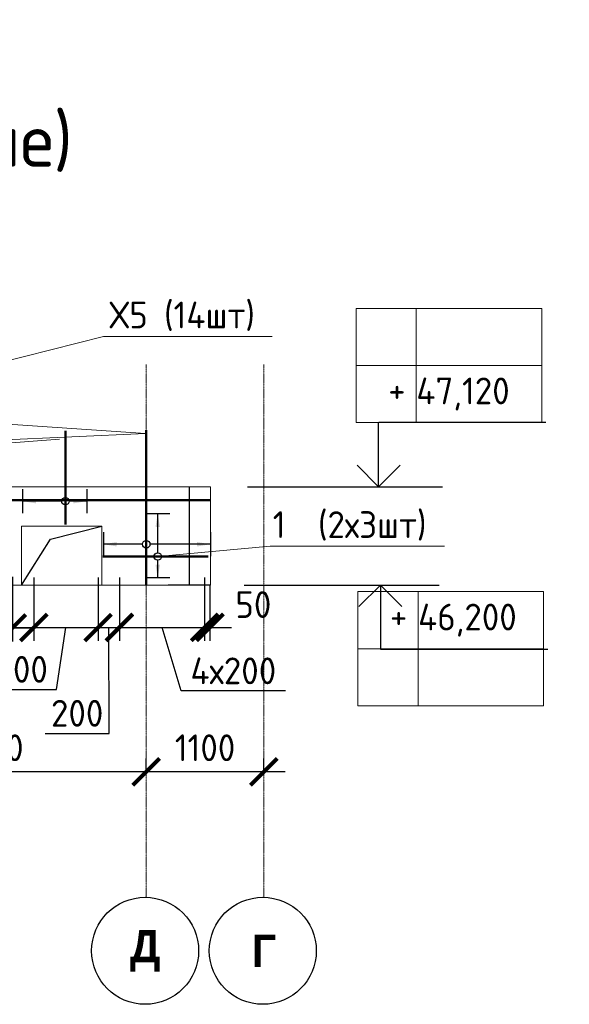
# Model space of a CAD drawing. Header units: millimetres. Extents: x 247266 to 730847, y -636031 to 10052.
# Tile 40 of 196: x 593900 to 599038, y -419845 to -410643. Entities that reach past the tile are written whole.
import ezdxf
from ezdxf import colors
from ezdxf.entities.mleader import LeaderData, LeaderLine
from ezdxf.math import Vec2, Vec3

# ---------------------------------------------------------------- set-up
doc = ezdxf.new("R2010")
doc.units = ezdxf.units.MM
doc.set_wipeout_variables(frame=1)
for name, pattern in [('______5', [1100, 800, -100, 100, -100]), ('________', [0]), ('HIDDEN2', [4.7625, 3.175, -1.5875]), ('осевая', [50.8, 31.75, -6.35, 6.35, -6.35])]:
    doc.linetypes.add(name, pattern=pattern)
for name, color, linetype, lineweight in [('RAZMER', 7, 'Continuous', 15), ('Standard', 7, 'Continuous', 25), ('АрмСтер', 7, 'Continuous', 50), ('АС-Таблицы', 7, 'Continuous', 20), ('Оси', 7, '______5', 18), ('отметки', 7, 'Continuous', 18), ('подоснова', 7, 'Continuous', 5)]:
    doc.layers.add(name, color=color, linetype=linetype, lineweight=lineweight)
doc.layers.add('РАЗМЕРЫ', color=7, linetype='Continuous')
doc.styles.add('Century Gothic', font='GOTHIC.TTF')
doc.styles.add('GOST-2.304_Type-B', font='GOST_Common.ttf')
doc.styles.add('ГОСТ', font='GOST_Common.ttf')
doc.dimstyles.new('СПДС', dxfattribs={"dimscale": 100, "dimtxt": 2.5, "dimasz": 2.5, "dimexe": 1.25, "dimexo": 0, "dimtad": 1, "dimdec": 0, "dimtxsty": 'GOST-2.304_Type-B', "dimblk": 'ARCHTICK', "dimcen": 2.5, "dimdle": 2, "dimadec": 0, "dimazin": 2, "dimtfac": 0.75, "dimtdec": 0, "dimtmove": 1, "dimatfit": 3, "dimfxl": 1, "dimtolj": 1, "dimarcsym": 1})

# ---------------------------------------------------------------- blocks, each defined once
blk = doc.blocks.new('_ArchTick')
at = {"color": 0, "linetype": 'ByBlock', "const_width": 0.15}
blk.add_lwpolyline([(-0.5, -0.5), (0.5, 0.5)], dxfattribs=at)
blk = doc.blocks.new('*D1585')
at = {"color": 0, "lineweight": -2}
for p, q in [((619417.9, -411032.3), (617467.9, -411032.3)), ((617667.9, -411032.3), (617667.9, -411157.3)), ((619217.9, -411032.3), (619217.9, -411157.3))]:
    blk.add_line(p, q, dxfattribs=at)
at = {"layer": 'DEFPOINTS', "color": 0, "ltscale": 100}
for p in [(617667.9, -411032.3), (617667.9, -411032.3), (619217.9, -411032.3)]:
    blk.add_point(p, dxfattribs=at)
at = {"color": 0, "lineweight": -2, "ltscale": 100, "xscale": 250, "yscale": 250, "zscale": 250, "rotation": 180}
blk.add_blockref('_ArchTick', (617667.9, -411032.3), dxfattribs=at)
at = {"color": 0, "lineweight": -2, "ltscale": 100, "xscale": 250, "yscale": 250, "zscale": 250}
blk.add_blockref('_ArchTick', (619217.9, -411032.3), dxfattribs=at)
at = {"color": 0, "lineweight": 0, "ltscale": 100, "insert": (618442.9, -410807.2), "char_height": 250, "width": 83333.333, "attachment_point": 5, "style": 'GOST-2.304_Type-B'}
blk.add_mtext('\\A1;1550', dxfattribs=at)
blk = doc.blocks.new('*D1586')
at = {"color": 0, "lineweight": -2}
for p, q in [((617867.9, -411032.3), (611767.9, -411032.3)), ((611967.9, -411032.3), (611967.9, -411157.3)), ((617667.9, -411032.3), (617667.9, -411157.3))]:
    blk.add_line(p, q, dxfattribs=at)
at = {"layer": 'DEFPOINTS', "color": 0, "ltscale": 100}
for p in [(611967.9, -411032.3), (611967.9, -411032.3), (617667.9, -411032.3)]:
    blk.add_point(p, dxfattribs=at)
at = {"color": 0, "lineweight": -2, "ltscale": 100, "xscale": 250, "yscale": 250, "zscale": 250, "rotation": 180}
blk.add_blockref('_ArchTick', (611967.9, -411032.3), dxfattribs=at)
at = {"color": 0, "lineweight": -2, "ltscale": 100, "xscale": 250, "yscale": 250, "zscale": 250}
blk.add_blockref('_ArchTick', (617667.9, -411032.3), dxfattribs=at)
at = {"color": 0, "lineweight": 0, "ltscale": 100, "insert": (614843, -410806.9), "char_height": 250, "width": 83333.333, "attachment_point": 5, "style": 'GOST-2.304_Type-B'}
blk.add_mtext('\\A1;5700', dxfattribs=at)
blk = doc.blocks.new('NSY101')
at = {"color": 0, "linetype": 'ByBlock', "lineweight": -2}
blk.add_circle((0, 0), 50, dxfattribs=at)
blk = doc.blocks.new('*D3116')
at = {"color": 0, "lineweight": -2}
for p, q in [((595082.8, -417672.3), (595082.8, -417547.3)), ((596182.8, -417672.3), (596182.8, -417547.3)), ((596382.8, -417672.3), (594882.8, -417672.3))]:
    blk.add_line(p, q, dxfattribs=at)
at = {"layer": 'DEFPOINTS', "color": 0, "ltscale": 100}
for p in [(595082.8, -417672.3), (595082.8, -417672.3), (596182.8, -417672.3)]:
    blk.add_point(p, dxfattribs=at)
at = {"color": 0, "lineweight": -2, "ltscale": 100, "xscale": 250, "yscale": 250, "zscale": 250, "rotation": 180}
blk.add_blockref('_ArchTick', (595082.8, -417672.3), dxfattribs=at)
at = {"color": 0, "lineweight": -2, "ltscale": 100, "xscale": 250, "yscale": 250, "zscale": 250}
blk.add_blockref('_ArchTick', (596182.8, -417672.3), dxfattribs=at)
at = {"color": 0, "lineweight": 0, "ltscale": 100, "insert": (595632.8, -417447.2), "char_height": 250, "width": 83333.333, "attachment_point": 5, "style": 'GOST-2.304_Type-B'}
blk.add_mtext('\\A1;1100', dxfattribs=at)
blk = doc.blocks.new('*D3117')
at = {"color": 0, "lineweight": -2}
for p, q in [((592082.8, -417672.3), (592082.8, -417547.3)), ((595082.8, -417672.3), (595082.8, -417547.3)), ((595282.8, -417672.3), (591882.8, -417672.3))]:
    blk.add_line(p, q, dxfattribs=at)
at = {"layer": 'DEFPOINTS', "color": 0, "ltscale": 100}
for p in [(592082.8, -417672.3), (592082.8, -417672.3), (595082.8, -417672.3)]:
    blk.add_point(p, dxfattribs=at)
at = {"color": 0, "lineweight": -2, "ltscale": 100, "xscale": 250, "yscale": 250, "zscale": 250, "rotation": 180}
blk.add_blockref('_ArchTick', (592082.8, -417672.3), dxfattribs=at)
at = {"color": 0, "lineweight": -2, "ltscale": 100, "xscale": 250, "yscale": 250, "zscale": 250}
blk.add_blockref('_ArchTick', (595082.8, -417672.3), dxfattribs=at)
at = {"color": 0, "lineweight": 0, "ltscale": 100, "insert": (593607.9, -417447.2), "char_height": 250, "width": 83333.333, "attachment_point": 5, "style": 'GOST-2.304_Type-B'}
blk.add_mtext('\\A1;3000', dxfattribs=at)
blk = doc.blocks.new('*D3118')
at = {"color": 0, "lineweight": -2}
for p, q in [((588982.8, -418095.8), (588982.8, -417547.3)), ((592082.8, -417672.3), (592082.8, -417547.3)), ((592282.8, -417672.3), (588782.8, -417672.3))]:
    blk.add_line(p, q, dxfattribs=at)
at = {"layer": 'DEFPOINTS', "color": 0, "ltscale": 100}
for p in [(588982.8, -417672.3), (592082.8, -417672.3), (588982.8, -418095.8)]:
    blk.add_point(p, dxfattribs=at)
at = {"color": 0, "lineweight": -2, "ltscale": 100, "xscale": 250, "yscale": 250, "zscale": 250, "rotation": 180}
blk.add_blockref('_ArchTick', (588982.8, -417672.3), dxfattribs=at)
at = {"color": 0, "lineweight": -2, "ltscale": 100, "xscale": 250, "yscale": 250, "zscale": 250}
blk.add_blockref('_ArchTick', (592082.8, -417672.3), dxfattribs=at)
at = {"color": 0, "lineweight": 0, "ltscale": 100, "insert": (590532.8, -417447.2), "char_height": 250, "width": 83333.333, "attachment_point": 5, "style": 'GOST-2.304_Type-B'}
blk.add_mtext('\\A1;3100', dxfattribs=at)
blk = doc.blocks.new('*T3119')
at = {"layer": 'DEFPOINTS', "color": 8, "linetype": 'ByBlock', "lineweight": 0}
for p, q in [((0, 1066.7), (1734.3, 1066.7)), ((0, 0), (0, 1066.7)), ((561.2, 0), (561.2, 1066.7)), ((1734.3, 0), (1734.3, 1066.7)), ((0, 533.3), (1734.3, 533.3)), ((0, 0), (1734.3, 0))]:
    blk.add_line(p, q, dxfattribs=at)
at = {"layer": 'АС-Таблицы', "color": 0, "char_height": 250, "style": 'ГОСТ'}
for s, insert, width, attachment_point in [('+', (461.2, 966.7), 361.223, 3), ('46,200', (561.2, 800), 1173.087, 4)]:
    blk.add_mtext(s, dxfattribs=dict(at, insert=insert, width=width, attachment_point=attachment_point))
blk = doc.blocks.new('*T3120')
at = {"layer": 'DEFPOINTS', "color": 8, "linetype": 'ByBlock', "lineweight": 0}
for p, q in [((0, 0), (1734.3, 0)), ((0, 0), (0, -1066.7)), ((561.2, 0), (561.2, -1066.7)), ((1734.3, 0), (1734.3, -1066.7)), ((0, -533.3), (1734.3, -533.3)), ((0, -1066.7), (1734.3, -1066.7))]:
    blk.add_line(p, q, dxfattribs=at)
at = {"layer": 'АС-Таблицы', "color": 0, "char_height": 250, "style": 'ГОСТ'}
for s, insert, width, attachment_point in [('47,120', (561.2, -800), 1173.087, 4), ('+', (461.2, -633.3), 361.223, 3)]:
    blk.add_mtext(s, dxfattribs=dict(at, insert=insert, width=width, attachment_point=attachment_point))
blk = doc.blocks.new('*D3129')
at = {"layer": 'DEFPOINTS', "color": 0, "ltscale": 100}
for p in [(593832.8, -415848.8), (592832.8, -415965.5), (593832.8, -416327.8)]:
    blk.add_point(p, dxfattribs=at)
at = {"layer": 'РАЗМЕРЫ', "color": 0, "lineweight": -2}
for p, q in [((593832.8, -415848.8), (593832.8, -416452.8)), ((592832.8, -415965.5), (592832.8, -416452.8)), ((592632.8, -416327.8), (594032.8, -416327.8))]:
    blk.add_line(p, q, dxfattribs=at)
at = {"layer": 'РАЗМЕРЫ', "color": 0, "lineweight": -2, "ltscale": 100, "xscale": 250, "yscale": 250, "zscale": 250, "rotation": 180}
blk.add_blockref('_ArchTick', (592832.8, -416327.8), dxfattribs=at)
at = {"layer": 'РАЗМЕРЫ', "color": 0, "lineweight": -2, "ltscale": 100, "xscale": 250, "yscale": 250, "zscale": 250}
blk.add_blockref('_ArchTick', (593832.8, -416327.8), dxfattribs=at)
at = {"layer": 'РАЗМЕРЫ', "color": 0, "lineweight": 0, "ltscale": 100, "insert": (593332.8, -416140.2), "char_height": 250, "attachment_point": 5, "style": 'GOST-2.304_Type-B'}
blk.add_mtext('\\A1;5х200', dxfattribs=at)
blk = doc.blocks.new('*D3134')
at = {"layer": 'DEFPOINTS', "color": 0, "ltscale": 100}
for p in [(594032.8, -415856.8), (594632.8, -415856.8), (594632.8, -416324)]:
    blk.add_point(p, dxfattribs=at)
at = {"layer": 'РАЗМЕРЫ', "color": 0, "lineweight": -2}
for p, q in [((594032.8, -415856.8), (594032.8, -416449)), ((594632.8, -415856.8), (594632.8, -416449)), ((593832.8, -416324), (594832.8, -416324)), ((594244, -416902), (594332.8, -416324)), ((593293.2, -416902), (594244, -416902))]:
    blk.add_line(p, q, dxfattribs=at)
at = {"layer": 'РАЗМЕРЫ', "color": 0, "lineweight": -2, "ltscale": 100, "xscale": 250, "yscale": 250, "zscale": 250, "rotation": 180}
blk.add_blockref('_ArchTick', (594032.8, -416324), dxfattribs=at)
at = {"layer": 'РАЗМЕРЫ', "color": 0, "lineweight": -2, "ltscale": 100, "xscale": 250, "yscale": 250, "zscale": 250}
blk.add_blockref('_ArchTick', (594632.8, -416324), dxfattribs=at)
at = {"layer": 'РАЗМЕРЫ', "color": 0, "lineweight": 0, "ltscale": 100, "insert": (593768.6, -416714.3), "char_height": 250, "attachment_point": 5, "style": 'GOST-2.304_Type-B'}
blk.add_mtext('\\A1;3х200', dxfattribs=at)
blk = doc.blocks.new('*D3130')
at = {"layer": 'DEFPOINTS', "color": 0, "ltscale": 100}
for p in [(594832.8, -415856.8), (594632.8, -415957.6), (594832.8, -416324)]:
    blk.add_point(p, dxfattribs=at)
at = {"layer": 'РАЗМЕРЫ', "color": 0, "lineweight": -2}
for p, q in [((594832.8, -415856.8), (594832.8, -416449)), ((594632.8, -415957.6), (594632.8, -416449)), ((594432.8, -416324), (595032.8, -416324)), ((594737.6, -417312.8), (594732.8, -416324)), ((594137.1, -417312.8), (594737.6, -417312.8))]:
    blk.add_line(p, q, dxfattribs=at)
at = {"layer": 'РАЗМЕРЫ', "color": 0, "lineweight": -2, "ltscale": 100, "xscale": 250, "yscale": 250, "zscale": 250, "rotation": 180}
blk.add_blockref('_ArchTick', (594632.8, -416324), dxfattribs=at)
at = {"layer": 'РАЗМЕРЫ', "color": 0, "lineweight": -2, "ltscale": 100, "xscale": 250, "yscale": 250, "zscale": 250}
blk.add_blockref('_ArchTick', (594832.8, -416324), dxfattribs=at)
at = {"layer": 'РАЗМЕРЫ', "color": 0, "lineweight": 0, "ltscale": 100, "insert": (594437.3, -417125.1), "char_height": 250, "attachment_point": 5, "style": 'GOST-2.304_Type-B'}
blk.add_mtext('\\A1;200', dxfattribs=at)
blk = doc.blocks.new('*D3131')
at = {"layer": 'DEFPOINTS', "color": 0, "ltscale": 100}
for p in [(595628.8, -415857.2), (594832.8, -415957.8), (595628.8, -416321.7)]:
    blk.add_point(p, dxfattribs=at)
at = {"layer": 'РАЗМЕРЫ', "color": 0, "lineweight": -2}
for p, q in [((595628.8, -415857.2), (595628.8, -416446.7)), ((594832.8, -415957.8), (594832.8, -416446.7)), ((594632.8, -416321.7), (595828.8, -416321.7)), ((595409, -416915.9), (595230.8, -416321.7)), ((596384.8, -416915.9), (595409, -416915.9))]:
    blk.add_line(p, q, dxfattribs=at)
at = {"layer": 'РАЗМЕРЫ', "color": 0, "lineweight": -2, "ltscale": 100, "xscale": 250, "yscale": 250, "zscale": 250, "rotation": 180}
blk.add_blockref('_ArchTick', (594832.8, -416321.7), dxfattribs=at)
at = {"layer": 'РАЗМЕРЫ', "color": 0, "lineweight": -2, "ltscale": 100, "xscale": 250, "yscale": 250, "zscale": 250}
blk.add_blockref('_ArchTick', (595628.8, -416321.7), dxfattribs=at)
at = {"layer": 'РАЗМЕРЫ', "color": 0, "lineweight": 0, "ltscale": 100, "insert": (595896.9, -416728.2), "char_height": 250, "attachment_point": 5, "style": 'GOST-2.304_Type-B'}
blk.add_mtext('\\A1;4х200', dxfattribs=at)
blk = doc.blocks.new('*D3132')
at = {"layer": 'DEFPOINTS', "color": 0, "ltscale": 100}
for p in [(595628.8, -416015.7), (595678.8, -415926.8), (595678.8, -416321.7)]:
    blk.add_point(p, dxfattribs=at)
at = {"layer": 'РАЗМЕРЫ', "color": 0, "lineweight": -2}
for p, q in [((595628.8, -416015.7), (595628.8, -416446.7)), ((595678.8, -415926.8), (595678.8, -416446.7)), ((595428.8, -416321.7), (595878.8, -416321.7))]:
    blk.add_line(p, q, dxfattribs=at)
at = {"layer": 'РАЗМЕРЫ', "color": 0, "lineweight": -2, "ltscale": 100, "xscale": 250, "yscale": 250, "zscale": 250}
blk.add_blockref('_ArchTick', (595628.8, -416321.7), dxfattribs=at)
at = {"layer": 'РАЗМЕРЫ', "color": 0, "lineweight": -2, "ltscale": 100, "xscale": 250, "yscale": 250, "zscale": 250, "rotation": 180}
blk.add_blockref('_ArchTick', (595678.8, -416321.7), dxfattribs=at)
at = {"layer": 'РАЗМЕРЫ', "color": 0, "lineweight": 0, "ltscale": 100, "insert": (596084.1, -416109), "char_height": 250, "attachment_point": 5, "style": 'GOST-2.304_Type-B'}
blk.add_mtext('\\A1;50', dxfattribs=at)
blk = doc.blocks.new('*U3106')
at = {"layer": 'РАЗМЕРЫ'}
for p, q in [((112.5, 400), (-112.5, 400)), ((112.5, -600), (-112.5, -600))]:
    blk.add_line(p, q, dxfattribs=at)
at = {"layer": 'РАЗМЕРЫ', "ltscale": 15}
blk.add_line((0, -600), (0, 400), dxfattribs=at)
at = {"layer": 'РАЗМЕРЫ'}
for points in [[(0, 400), (20.9, 274.8), (-20.9, 274.8)], [(0, -600), (20.9, -474.8), (-20.9, -474.8)]]:
    blk.add_solid(points, dxfattribs=at)
at = {"linetype": 'Continuous', "lineweight": 0}
blk.add_wipeout([(35, 0), (28.3, 20.6), (10.8, 33.3), (-10.8, 33.3), (-28.3, 20.6), (-35, 0), (-28.3, -20.6), (-10.8, -33.3), (10.8, -33.3), (28.3, -20.6)], dxfattribs=at)
at = {"color": 0, "linetype": 'ByBlock', "lineweight": -2, "ltscale": 100}
blk.add_line((-375.3, 0), (1064.7, 0), dxfattribs=at)
at = {"layer": 'РАЗМЕРЫ'}
blk.add_circle((0, 0), 35, dxfattribs=at)
blk = doc.blocks.new('*U3112')
at = {"layer": 'РАЗМЕРЫ'}
for p, q in [((112.5, 400), (-112.5, 400)), ((112.5, -200), (-112.5, -200))]:
    blk.add_line(p, q, dxfattribs=at)
at = {"layer": 'РАЗМЕРЫ', "ltscale": 15}
blk.add_line((0, -200), (0, 400), dxfattribs=at)
at = {"layer": 'РАЗМЕРЫ'}
for points in [[(0, 400), (20.9, 274.8), (-20.9, 274.8)], [(0, -200), (20.9, -74.8), (-20.9, -74.8)]]:
    blk.add_solid(points, dxfattribs=at)
at = {"linetype": 'Continuous', "lineweight": 0}
blk.add_wipeout([(35, 0), (28.3, 20.6), (10.8, 33.3), (-10.8, 33.3), (-28.3, 20.6), (-35, 0), (-28.3, -20.6), (-10.8, -33.3), (10.8, -33.3), (28.3, -20.6)], dxfattribs=at)
at = {"color": 0, "linetype": 'ByBlock', "lineweight": -2, "ltscale": 100}
blk.add_line((-218.9, 0), (656.1, 0), dxfattribs=at)
at = {"layer": 'РАЗМЕРЫ'}
blk.add_circle((0, 0), 35, dxfattribs=at)
blk = doc.blocks.new('*U3113')
at = {"layer": 'РАЗМЕРЫ'}
for p, q in [((112, 200), (-112, 200)), ((112, -200), (-112, -200))]:
    blk.add_line(p, q, dxfattribs=at)
at = {"layer": 'РАЗМЕРЫ', "ltscale": 15}
blk.add_line((0, -200), (0, 200), dxfattribs=at)
at = {"layer": 'РАЗМЕРЫ'}
for points in [[(0, 200), (21, 75), (-21, 75)], [(0, -200), (21, -75), (-21, -75)]]:
    blk.add_solid(points, dxfattribs=at)
at = {"linetype": 'Continuous', "lineweight": 0}
blk.add_wipeout([(35, 0), (28, 21), (11, 33), (-11, 33), (-28, 21), (-35, 0), (-28, -21), (-11, -33), (11, -33), (28, -21)], dxfattribs=at)
at = {"color": 0, "linetype": 'ByBlock', "lineweight": -2, "ltscale": 100}
blk.add_line((-3817, 0), (10083, 0), dxfattribs=at)
at = {"layer": 'РАЗМЕРЫ'}
blk.add_circle((0, 0), 35, dxfattribs=at)
blk = doc.blocks.new('*U3109')
at = {"layer": 'РАЗМЕРЫ'}
for p, q in [((112.5, 400), (-112.5, 400)), ((112.5, -200), (-112.5, -200))]:
    blk.add_line(p, q, dxfattribs=at)
at = {"layer": 'РАЗМЕРЫ', "ltscale": 15}
blk.add_line((0, -200), (0, 400), dxfattribs=at)
at = {"layer": 'РАЗМЕРЫ'}
for points in [[(0, 400), (20.9, 274.8), (-20.9, 274.8)], [(0, -200), (20.9, -74.8), (-20.9, -74.8)]]:
    blk.add_solid(points, dxfattribs=at)
at = {"linetype": 'Continuous', "lineweight": 0}
blk.add_wipeout([(35, 0), (28.3, 20.6), (10.8, 33.3), (-10.8, 33.3), (-28.3, 20.6), (-35, 0), (-28.3, -20.6), (-10.8, -33.3), (10.8, -33.3), (28.3, -20.6)], dxfattribs=at)
at = {"color": 0, "linetype": 'ByBlock', "lineweight": -2, "ltscale": 100}
blk.add_line((-513.4, 0), (471.6, 0), dxfattribs=at)
at = {"layer": 'РАЗМЕРЫ'}
blk.add_circle((0, 0), 35, dxfattribs=at)
blk = doc.blocks.new('_None')

msp = doc.modelspace()

# ---------------------------------------------------------------- linework, layer by layer
at = {"linetype": 'HIDDEN2', "transparency": 33554687}
msp.add_line((595482.75, -415007.1), (595482.75, -415927.1), dxfattribs=at)
for points in [[(596029.03, -415007.1), (597852.7, -415007.1)], [(596973.72, -415007.1), (597808.29, -415007.1)], [(595998.85, -415927.1), (597822.52, -415927.1)]]:
    msp.add_lwpolyline(points)
at = {"layer": 'RAZMER', "ltscale": 100}
for p, q in [((597257.18, -414405.33), (598819.68, -414405.33)), ((597257.18, -414407.98), (598819.68, -414407.98)), ((597257.18, -414407.98), (598819.68, -414407.98)), ((597273.21, -416526.23), (598835.71, -416526.23)), ((597273.21, -416526.23), (598835.71, -416526.23)), ((597273.21, -416528.87), (598835.71, -416528.87))]:
    msp.add_line(p, q, dxfattribs=at)
at = {"layer": 'Standard', "linetype": '________', "lineweight": 0, "transparency": 33554687}
for p, q in [((588732.75, -415007.1), (595682.75, -415007.1)), ((595682.75, -415007.1), (588732.75, -415007.1)), ((595682.75, -415927.1), (595682.75, -415007.1)), ((595287.75, -415927.1), (588932.75, -415927.1)), ((594267.75, -415927.1), (593377.75, -415927.1))]:
    msp.add_line(p, q, dxfattribs=at)
at = {"layer": 'Standard', "linetype": '________', "lineweight": 30, "transparency": 33554687}
msp.add_line((595682.75, -415927.1), (595287.75, -415927.1), dxfattribs=at)
at = {"layer": 'Standard', "linetype": '________', "lineweight": 0, "transparency": 33554687}
msp.add_lwpolyline([(593917.81, -415377.1), (594667.75, -415377.1), (594667.75, -415927.1), (593917.81, -415927.1)], close=True, dxfattribs=at)
at = {"layer": 'Оси', "linetype": 'осевая', "lineweight": 0, "ltscale": 0.3, "transparency": 33554687}
for p, q in [((595082.75, -418841.12), (595082.75, -413866.51)), ((596182.75, -418841.12), (596182.75, -413866.51))]:
    msp.add_line(p, q, dxfattribs=at)
at = {"layer": 'отметки', "linetype": 'Continuous', "lineweight": 25, "ltscale": 100}
for p, q in [((597255.65, -415007.1), (597255.65, -414407.1)), ((597271.69, -415927.1), (597271.69, -416527.1))]:
    msp.add_line(p, q, dxfattribs=at)
for points in [[(597055.65, -414807.1), (597255.65, -415007.1), (597455.65, -414807.1)], [(597071.69, -416127.1), (597271.69, -415927.1), (597471.69, -416127.1)]]:
    msp.add_lwpolyline(points, dxfattribs=at)
at = {"layer": 'РАЗМЕРЫ'}
msp.add_lwpolyline([(593917.81, -415927.1), (594186.6, -415496.68), (594667.75, -415377.1)], dxfattribs=at)

# ---------------------------------------------------------------- block references
for name, p in [('*T3120', (597046.23, -413341.31)), ('*T3119', (597062.27, -417054.6))]:
    msp.add_blockref(name, p)
at = {"layer": 'Оси', "linetype": 'Continuous', "lineweight": 25, "transparency": 33554687, "xscale": 9.999999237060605, "yscale": 9.999999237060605, "zscale": 9.999999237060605, "rotation": 90.00000000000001}
for p in [(595072.65, -419344.73), (596172.65, -419344.73)]:
    msp.add_blockref('NSY101', p, dxfattribs=at)

# ---------------------------------------------------------------- texts
at = {"layer": 'Оси', "linetype": 'Continuous', "lineweight": 25, "transparency": 33554687, "char_height": 300, "attachment_point": 5, "style": 'Century Gothic'}
for s, insert, width in [('\\A1;{\\fCentury Gothic|i0|b1;\\H300.000000;\\W1.000000;\\C16;Д}\\P', (595072.65, -419344.73), 470), ('\\A1;{\\fCentury Gothic|i0|b1;\\H300.000000;\\W1.000000;\\C16;Г}\\P', (596182.75, -419344.73), 345)]:
    msp.add_mtext(s, dxfattribs=dict(at, insert=insert, width=width))
at = {"layer": 'РАЗМЕРЫ', "insert": (591600.61, -411834.42), "char_height": 500, "attachment_point": 5, "style": 'GOST-2.304_Type-B'}
msp.add_mtext_dynamic_manual_height_columns('а-а (армирование)', width=6973.3337, gutter_width=625, heights=[0], dxfattribs=at)

# ---------------------------------------------------------------- dimensions: what is measured, and where the dimension line sits
at = {"lineweight": 0}
for base, p1, p2, picture, middle in [((611967.86, -411032.28), (617667.86, -411032.28), (611967.86, -411032.28), '*D1586', (614843.01, -411032.28)), ((617667.86, -411032.28), (619217.86, -411032.28), (617667.86, -411032.28), '*D1585', (618442.86, -411032.28)), ((588982.75, -417672.31), (592082.75, -417672.31), (588982.75, -418095.84), '*D3118', (590532.75, -417672.31)), ((592082.75, -417672.31), (595082.75, -417672.31), (592082.75, -417672.31), '*D3117', (593607.9, -417672.31)), ((595082.75, -417672.31), (596182.75, -417672.31), (595082.75, -417672.31), '*D3116', (595632.75, -417672.31))]:
    dim = msp.add_linear_dim(base=base, p1=p1, p2=p2, angle=180, dimstyle='СПДС', override={"dimgap": 1}, dxfattribs=at)
    dim.commit()
    dim.dimension.update_dxf_attribs({"geometry": picture, "text_midpoint": middle, "dimtype": 160})
at = {"layer": 'РАЗМЕРЫ', "lineweight": 0}
for base, p1, p2, text, picture, middle in [((593832.75, -416327.79), (592832.75, -415965.48), (593832.75, -415848.84, -200), '5х200', '*D3129', (593332.75, -416140.16)), ((595628.75, -416321.75), (594832.75, -415957.82), (595628.75, -415857.19, -200), '4х200', '*D3131', (595471.49, -416728.25))]:
    dim = msp.add_linear_dim(base=base, p1=p1, p2=p2, text=text, dimstyle='СПДС', dxfattribs=at)
    dim.commit()
    dim.dimension.update_dxf_attribs({"geometry": picture, "text_midpoint": middle})
dim = msp.add_linear_dim(base=(594632.75, -416323.99), p1=(594032.75, -415856.84, -200), p2=(594632.75, -415856.84, -200), text='3х200', dimstyle='СПДС', dxfattribs=at)
dim.commit()
dim.dimension.update_dxf_attribs({"geometry": '*D3134', "text_midpoint": (594181.52, -416901.97), "dimtype": 160})
for base, p1, p2, picture, middle in [((594832.75, -416323.99), (594632.75, -415957.63), (594832.75, -415856.84, -200), '*D3130', (594675.06, -417312.76)), ((595678.75, -416321.75), (595628.75, -416015.71), (595678.75, -415926.84, -200), '*D3132', (596084.12, -416296.6))]:
    dim = msp.add_linear_dim(base=base, p1=p1, p2=p2, dimstyle='СПДС', dxfattribs=at)
    dim.commit()
    dim.dimension.update_dxf_attribs({"geometry": picture, "text_midpoint": middle, "dimtype": 160})

# ---------------------------------------------------------------- next in the draw order: block references
at = {"layer": 'АрмСтер', "ltscale": 15, "rotation": 90}
for name, p in [('*U3112', (594326.95, -415142.39)), ('*U3106', (595082.75, -415545.19))]:
    msp.add_blockref(name, p, dxfattribs=at)

# ---------------------------------------------------------------- next in the draw order: block references
at = {"layer": 'АрмСтер', "ltscale": 15, "xscale": 0.5, "yscale": 0.5, "zscale": 0.5}
msp.add_blockref('*U3113', (590642.12, -415133), dxfattribs=at)

# ---------------------------------------------------------------- next in the draw order: leaders
at = {"layer": 'подоснова'}
ml = msp.add_multileader_mtext('Standard', dxfattribs=at)
ml.set_content('Х5 (14шт)', color=256, style='GOST-2.304_Type-B')
ml.set_leader_properties(color=256, linetype='ByLayer', lineweight=15)
ml.set_arrow_properties(name='NONE')
ml.build(insert=Vec2(0, 0))
ml.multileader.update_dxf_attribs({"text_left_attachment_type": 6, "text_right_attachment_type": 6, "dogleg_length": 10, "arrow_head_size": 18})
ctx = ml.context
ctx.base_point, ctx.char_height, ctx.arrow_head_size, ctx.landing_gap_size, ctx.plane_origin = Vec3(594693.81, -413577.44), 250, 18, 20, Vec3(591577.27, -410202.26)
ctx.left_attachment, ctx.right_attachment, ctx.text_align_type = 6, 6, 1
notes = []
notes.append((ctx, [(0, (1, 1, 0), (594683.16, -413602.47), (1, 0), 10, [(2, [(594271.78, -414563.72), (592443.04, -414700.64), (589537.72, -414902.35)], 0, [])])]))
ctx.mtext.insert, ctx.mtext.alignment, ctx.mtext.flow_direction = Vec3(595419.11, -413277.44), 2, 5
ml = msp.add_multileader_mtext('Standard', dxfattribs=at)
ml.set_content('3', color=256, style='GOST-2.304_Type-B')
ml.set_leader_properties(color=256, linetype='ByLayer', lineweight=15)
ml.set_arrow_properties(name='NONE')
ml.build(insert=Vec2(0, 0))
ml.multileader.update_dxf_attribs({"text_left_attachment_type": 6, "text_right_attachment_type": 6, "dogleg_length": 10, "arrow_head_size": 18})
ctx = ml.context
ctx.base_point, ctx.char_height, ctx.arrow_head_size, ctx.landing_gap_size, ctx.plane_origin = Vec3(588459.97, -414073.82), 250, 18, 20, Vec3(584247.22, -410698.64)
ctx.left_attachment, ctx.right_attachment, ctx.text_align_type = 6, 6, 1
notes.append((ctx, [(1, (1, 1, 0), (588635.04, -414074.07), (-1, 0), 10, [(3, [(588927.49, -414503.88), (590999.21, -414549.07), (593142.83, -414597.79), (595074.72, -414509.67)], 0, [])])]))
ctx.mtext.insert, ctx.mtext.alignment, ctx.mtext.flow_direction = Vec3(588542.47, -413773.82), 2, 5
for ctx, leaders in notes:
    for number, flags, end, landing, length, lines in leaders:
        leader = LeaderData()
        leader.index, (leader.has_last_leader_line, leader.has_dogleg_vector, leader.attachment_direction) = number, flags
        leader.last_leader_point, leader.dogleg_vector, leader.dogleg_length = Vec3(end), Vec3(landing), length
        for number, points, colour, breaks in lines:
            line = LeaderLine()
            line.index, line.vertices, line.color, line.breaks = number, Vec3.list(points), colors.encode_raw_color(colour), breaks
            leader.lines.append(line)
        ctx.leaders.append(leader)

# ---------------------------------------------------------------- next in the draw order: block references
at = {"layer": 'АрмСтер', "ltscale": 15}
msp.add_blockref('*U3109', (595190.24, -415660.04), dxfattribs=at)

# ---------------------------------------------------------------- next in the draw order: leaders
at = {"layer": 'подоснова'}
ml = msp.add_multileader_mtext('Standard', dxfattribs=at)
ml.set_content('1  (2х3шт)', color=256, style='GOST-2.304_Type-B')
ml.set_leader_properties(color=256, linetype='ByLayer', lineweight=15)
ml.set_arrow_properties(name='NONE')
ml.build(insert=Vec2(0, 0))
ml.multileader.update_dxf_attribs({"text_left_attachment_type": 6, "text_right_attachment_type": 6, "dogleg_length": 10, "arrow_head_size": 18})
ctx = ml.context
ctx.base_point, ctx.char_height, ctx.arrow_head_size, ctx.landing_gap_size, ctx.plane_origin = Vec3(596253.45, -415536.64), 250, 18, 20, Vec3(593136.92, -412161.46)
ctx.left_attachment, ctx.right_attachment, ctx.text_align_type = 6, 6, 1
notes = []
notes.append((ctx, [(0, (1, 1, 0), (596242.85, -415561.67), (1, 0), 10, [(1, [(595225.1, -415656.9)], 0, [])])]))
ctx.mtext.insert, ctx.mtext.alignment, ctx.mtext.flow_direction = Vec3(596984.06, -415236.64), 2, 5
for ctx, leaders in notes:
    for number, flags, end, landing, length, lines in leaders:
        leader = LeaderData()
        leader.index, (leader.has_last_leader_line, leader.has_dogleg_vector, leader.attachment_direction) = number, flags
        leader.last_leader_point, leader.dogleg_vector, leader.dogleg_length = Vec3(end), Vec3(landing), length
        for number, points, colour, breaks in lines:
            line = LeaderLine()
            line.index, line.vertices, line.color, line.breaks = number, Vec3.list(points), colors.encode_raw_color(colour), breaks
            leader.lines.append(line)
        ctx.leaders.append(leader)

doc.saveas('drawing.dxf')
